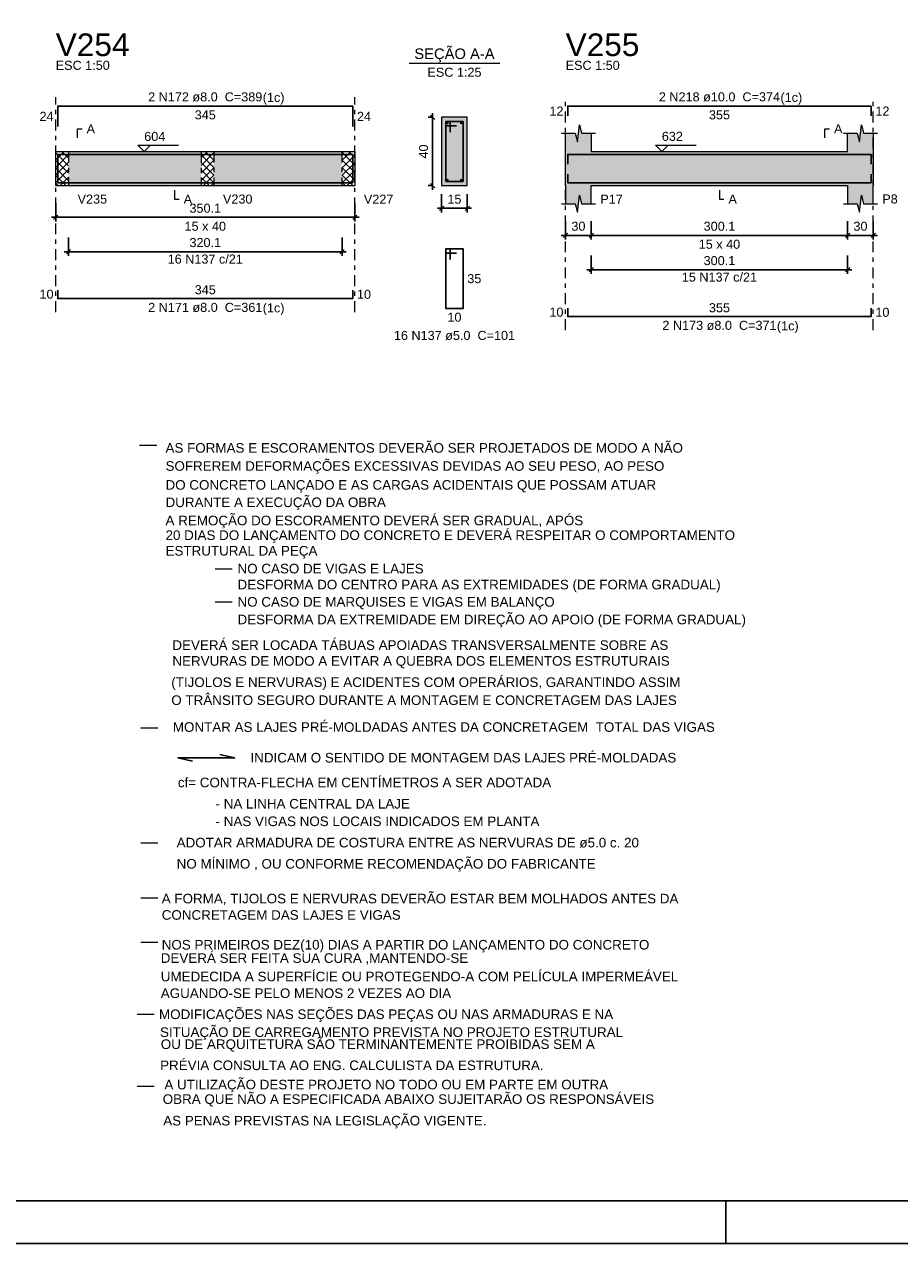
# Model space of a CAD drawing. Header units: millimetres. Extents: x 0 to 119, y 0 to 84.
# Tile 12 of 24: x 65 to 86, y 0 to 29. Entities that reach past the tile are written whole.
import ezdxf

# ---------------------------------------------------------------- set-up
doc = ezdxf.new("R2010")
doc.units = ezdxf.units.MM
doc.header["$MEASUREMENT"] = 0
doc.linetypes.add('DASHDOT', pattern=[2.54, 1.27, -0.635, 0, -0.635])
doc.linetypes.add('NULL', pattern=[0])
doc.layers.get('0').update_dxf_attribs({"lineweight": 18})
for name, color, linetype, lineweight in [('Descrição da armadura', 7, 'Continuous', 0), ('DT-Barras na forma', 2, 'Continuous', 30), ('DT-Barras no corte', 5, 'Continuous', 5), ('DT-Barras rebatidas', 2, 'Continuous', 30), ('DT-Cotas', 9, 'Continuous', 5), ('DT-Forma', 5, 'Continuous', 5), ('DT-Hachura forma vigas', 254, 'Continuous', 5), ('DT-Hachura intersecção vigas', 9, 'Continuous', 5), ('DT-Hachura seção vigas', 254, 'Continuous', 5), ('DT-Pontilhado', 9, 'DASHDOT', 5), ('DT-Textos', 7, 'Continuous', 5), ('DT-Título', 3, 'Continuous', 20), ('GERAL-1', 2, 'Continuous', 30), ('NOTAS', 7, 'Continuous', 5), ('Textos armaduras', 7, 'Continuous', 0)]:
    doc.layers.add(name, color=color, linetype=linetype, lineweight=lineweight)
doc.layers.add('SEDUC_MARF', color=1, linetype='Continuous')
doc.layers.add('SEDUC_MARGG', color=7, linetype='Continuous')
doc.styles.add('Arial', font='txt')
doc.dimstyles.new('UM_25.000000', dxfattribs={"dimtxt": 0.18, "dimasz": 0.1, "dimexe": 0.1, "dimexo": 0.2, "dimgap": 0, "dimtad": 1, "dimtih": 1, "dimtoh": 1, "dimdec": 1, "dimlfac": 25, "dimzin": 0, "dimdsep": 46, "dimtxsty": 'Standard', "dimcen": 0.09, "dimdle": 0.1, "dimadec": 1, "dimazin": 2, "dimtfac": 1, "dimtdec": 4, "dimtofl": 0, "dimtmove": 0, "dimatfit": 3, "dimfxl": 1, "dimtolj": 1, "dimarcsym": 0})
doc.dimstyles.new('UM_50.000000', dxfattribs={"dimtxt": 0.18, "dimasz": 0.1, "dimexe": 0.1, "dimexo": 0.2, "dimgap": 0, "dimtad": 1, "dimtih": 1, "dimtoh": 1, "dimdec": 1, "dimlfac": 50, "dimzin": 0, "dimdsep": 46, "dimtxsty": 'Standard', "dimcen": 0.09, "dimdle": 0.1, "dimadec": 1, "dimazin": 2, "dimtfac": 1, "dimtdec": 4, "dimtofl": 0, "dimtmove": 0, "dimatfit": 3, "dimfxl": 1, "dimtolj": 1, "dimarcsym": 0})

# ---------------------------------------------------------------- blocks, each defined once
blk = doc.blocks.new('_Oblique')
at = {"color": 0, "linetype": 'ByBlock', "lineweight": -2}
blk.add_line((-0.5, -0.5), (0.5, 0.5), dxfattribs=at)
blk = doc.blocks.new('*D131')
at = {"layer": 'Defpoints', "color": 0}
for p in [(66.211, 24.558), (73.213, 24.558), (73.213, 24.029)]:
    blk.add_point(p, dxfattribs=at)
at = {"layer": 'DT-Cotas', "color": 0, "lineweight": -2}
for p, q in [((66.211, 24.358), (66.211, 23.929)), ((73.213, 24.358), (73.213, 23.929)), ((66.111, 24.029), (73.313, 24.029))]:
    blk.add_line(p, q, dxfattribs=at)
at = {"layer": 'DT-Cotas', "color": 0, "lineweight": -2, "xscale": 0.1, "yscale": 0.1, "zscale": 0.1, "rotation": 180}
blk.add_blockref('_Oblique', (66.211, 24.029), dxfattribs=at)
at = {"layer": 'DT-Cotas', "color": 0, "lineweight": -2, "xscale": 0.1, "yscale": 0.1, "zscale": 0.1}
blk.add_blockref('_Oblique', (73.213, 24.029), dxfattribs=at)
at = {"layer": 'DT-Cotas', "color": 7, "insert": (69.712, 24.241), "char_height": 0.2118, "attachment_point": 5, "rotation": 0.0057, "style": 'Arial'}
blk.add_mtext('\\A1;350.1', dxfattribs=at)
blk = doc.blocks.new('*D132')
at = {"layer": 'Defpoints', "color": 0}
for p in [(75.033, 26.37), (75.245, 26.37), (75.245, 24.77)]:
    blk.add_point(p, dxfattribs=at)
at = {"layer": 'DT-Cotas', "color": 0, "lineweight": -2}
for p, q in [((75.045, 26.37), (74.933, 26.37)), ((75.033, 24.67), (75.033, 26.47)), ((75.045, 24.77), (74.933, 24.77))]:
    blk.add_line(p, q, dxfattribs=at)
at = {"layer": 'DT-Cotas', "color": 0, "lineweight": -2, "xscale": 0.1, "yscale": 0.1, "zscale": 0.1}
for p, rotation in [((75.033, 26.37), 90), ((75.033, 24.77), 270)]:
    blk.add_blockref('_Oblique', p, dxfattribs=dict(at, rotation=rotation))
at = {"layer": 'DT-Cotas', "color": 7, "insert": (74.822, 25.57), "char_height": 0.2118, "attachment_point": 5, "rotation": 90, "style": 'Arial'}
blk.add_mtext('\\A1;40', dxfattribs=at)
blk = doc.blocks.new('*D133')
at = {"layer": 'Defpoints', "color": 0}
for p in [(75.245, 24.77), (75.845, 24.77), (75.845, 24.241)]:
    blk.add_point(p, dxfattribs=at)
at = {"layer": 'DT-Cotas', "color": 0, "lineweight": -2}
for p, q in [((75.245, 24.57), (75.245, 24.141)), ((75.845, 24.57), (75.845, 24.141)), ((75.145, 24.241), (75.945, 24.241))]:
    blk.add_line(p, q, dxfattribs=at)
at = {"layer": 'DT-Cotas', "color": 0, "lineweight": -2, "xscale": 0.1, "yscale": 0.1, "zscale": 0.1, "rotation": 180}
blk.add_blockref('_Oblique', (75.245, 24.241), dxfattribs=at)
at = {"layer": 'DT-Cotas', "color": 0, "lineweight": -2, "xscale": 0.1, "yscale": 0.1, "zscale": 0.1}
blk.add_blockref('_Oblique', (75.845, 24.241), dxfattribs=at)
at = {"layer": 'DT-Cotas', "color": 7, "insert": (75.545, 24.452), "char_height": 0.2118, "attachment_point": 5, "rotation": 0.0057, "style": 'Arial'}
blk.add_mtext('\\A1;15', dxfattribs=at)
blk = doc.blocks.new('*D134')
at = {"layer": 'Defpoints', "color": 0}
for p in [(66.511, 23.753), (72.913, 23.753), (72.913, 23.224)]:
    blk.add_point(p, dxfattribs=at)
at = {"layer": 'DT-Cotas', "color": 0, "lineweight": -2}
for p, q in [((66.511, 23.553), (66.511, 23.124)), ((72.913, 23.553), (72.913, 23.124)), ((66.411, 23.224), (73.013, 23.224))]:
    blk.add_line(p, q, dxfattribs=at)
at = {"layer": 'DT-Cotas', "color": 0, "lineweight": -2, "xscale": 0.1, "yscale": 0.1, "zscale": 0.1, "rotation": 180}
blk.add_blockref('_Oblique', (66.511, 23.224), dxfattribs=at)
at = {"layer": 'DT-Cotas', "color": 0, "lineweight": -2, "xscale": 0.1, "yscale": 0.1, "zscale": 0.1}
blk.add_blockref('_Oblique', (72.913, 23.224), dxfattribs=at)
at = {"layer": 'DT-Cotas', "color": 7, "insert": (69.712, 23.436), "char_height": 0.2118, "attachment_point": 5, "rotation": 0.0057, "style": 'Arial'}
blk.add_mtext('\\A1;320.1', dxfattribs=at)
blk = doc.blocks.new('*D135')
at = {"layer": 'Defpoints', "color": 0}
for p in [(78.147, 24.137), (78.747, 24.137), (78.747, 23.607)]:
    blk.add_point(p, dxfattribs=at)
at = {"layer": 'DT-Cotas', "color": 0, "lineweight": -2}
for p, q in [((78.147, 23.937), (78.147, 23.507)), ((78.747, 23.937), (78.747, 23.507)), ((78.047, 23.607), (78.847, 23.607))]:
    blk.add_line(p, q, dxfattribs=at)
at = {"layer": 'DT-Cotas', "color": 0, "lineweight": -2, "xscale": 0.1, "yscale": 0.1, "zscale": 0.1, "rotation": 180}
blk.add_blockref('_Oblique', (78.147, 23.607), dxfattribs=at)
at = {"layer": 'DT-Cotas', "color": 0, "lineweight": -2, "xscale": 0.1, "yscale": 0.1, "zscale": 0.1}
blk.add_blockref('_Oblique', (78.747, 23.607), dxfattribs=at)
at = {"layer": 'DT-Cotas', "color": 7, "insert": (78.447, 23.819), "char_height": 0.2118, "attachment_point": 5, "rotation": 0.0057, "style": 'Arial'}
blk.add_mtext('\\A1;30', dxfattribs=at)
blk = doc.blocks.new('*D136')
at = {"layer": 'Defpoints', "color": 0}
for p in [(78.747, 24.137), (84.749, 24.137), (84.749, 23.607)]:
    blk.add_point(p, dxfattribs=at)
at = {"layer": 'DT-Cotas', "color": 0, "lineweight": -2}
for p, q in [((78.747, 23.937), (78.747, 23.507)), ((84.749, 23.937), (84.749, 23.507)), ((78.647, 23.607), (84.849, 23.607))]:
    blk.add_line(p, q, dxfattribs=at)
at = {"layer": 'DT-Cotas', "color": 0, "lineweight": -2, "xscale": 0.1, "yscale": 0.1, "zscale": 0.1, "rotation": 180}
blk.add_blockref('_Oblique', (78.747, 23.607), dxfattribs=at)
at = {"layer": 'DT-Cotas', "color": 0, "lineweight": -2, "xscale": 0.1, "yscale": 0.1, "zscale": 0.1}
blk.add_blockref('_Oblique', (84.749, 23.607), dxfattribs=at)
at = {"layer": 'DT-Cotas', "color": 7, "insert": (81.748, 23.819), "char_height": 0.2118, "attachment_point": 5, "rotation": 0.0057, "style": 'Arial'}
blk.add_mtext('\\A1;300.1', dxfattribs=at)
blk = doc.blocks.new('*D137')
at = {"layer": 'Defpoints', "color": 0}
for p in [(84.749, 24.137), (85.349, 24.137), (85.349, 23.607)]:
    blk.add_point(p, dxfattribs=at)
at = {"layer": 'DT-Cotas', "color": 0, "lineweight": -2}
for p, q in [((84.749, 23.937), (84.749, 23.507)), ((85.349, 23.937), (85.349, 23.507)), ((84.649, 23.607), (85.449, 23.607))]:
    blk.add_line(p, q, dxfattribs=at)
at = {"layer": 'DT-Cotas', "color": 0, "lineweight": -2, "xscale": 0.1, "yscale": 0.1, "zscale": 0.1, "rotation": 180}
blk.add_blockref('_Oblique', (84.749, 23.607), dxfattribs=at)
at = {"layer": 'DT-Cotas', "color": 0, "lineweight": -2, "xscale": 0.1, "yscale": 0.1, "zscale": 0.1}
blk.add_blockref('_Oblique', (85.349, 23.607), dxfattribs=at)
at = {"layer": 'DT-Cotas', "color": 7, "insert": (85.049, 23.819), "char_height": 0.2118, "attachment_point": 5, "style": 'Arial'}
blk.add_mtext('\\A1;30', dxfattribs=at)
blk = doc.blocks.new('*D140')
at = {"layer": 'Defpoints', "color": 0}
for p in [(78.747, 23.332), (84.749, 23.332), (84.749, 22.802)]:
    blk.add_point(p, dxfattribs=at)
at = {"layer": 'DT-Cotas', "color": 0, "lineweight": -2}
for p, q in [((78.747, 23.132), (78.747, 22.702)), ((84.749, 23.132), (84.749, 22.702)), ((78.647, 22.802), (84.849, 22.802))]:
    blk.add_line(p, q, dxfattribs=at)
at = {"layer": 'DT-Cotas', "color": 0, "lineweight": -2, "xscale": 0.1, "yscale": 0.1, "zscale": 0.1, "rotation": 180}
blk.add_blockref('_Oblique', (78.747, 22.802), dxfattribs=at)
at = {"layer": 'DT-Cotas', "color": 0, "lineweight": -2, "xscale": 0.1, "yscale": 0.1, "zscale": 0.1}
blk.add_blockref('_Oblique', (84.749, 22.802), dxfattribs=at)
at = {"layer": 'DT-Cotas', "color": 7, "insert": (81.748, 23.014), "char_height": 0.2118, "attachment_point": 5, "rotation": 0.0057, "style": 'Arial'}
blk.add_mtext('\\A1;300.1', dxfattribs=at)

msp = doc.modelspace()

# ---------------------------------------------------------------- hatches: boundary and pattern name
at = {"layer": 'DT-Hachura forma vigas', "linetype": 'Continuous'}
for points in [[(85.3487, 24.3484), (85.3487, 24.772), (85.3487, 25.572), (85.3487, 25.9956), (85.1237, 25.9956), (85.0737, 26.1956), (85.0237, 25.7956), (84.9737, 25.9956), (84.7487, 25.9956), (84.7487, 25.572), (78.7473, 25.572), (78.7473, 25.9956), (78.5223, 25.9956), (78.4723, 26.1956), (78.4223, 25.7956), (78.3723, 25.9956), (78.1473, 25.9956), (78.1473, 25.572), (78.1473, 24.772), (78.1473, 24.3484), (78.3723, 24.3484), (78.4223, 24.1484), (78.4723, 24.5484), (78.5223, 24.3484), (78.7473, 24.3484), (78.7473, 24.772), (84.7487, 24.772), (84.7487, 24.3484), (84.9737, 24.3484), (85.0237, 24.1484), (85.0737, 24.5484), (85.1237, 24.3484), (85.3487, 24.3484)], [(66.5105, 24.77), (69.6139, 24.77), (69.6139, 25.57), (66.5105, 25.57), (66.5105, 24.77)], [(69.9139, 24.77), (72.9127, 24.77), (72.9127, 25.57), (69.9139, 25.57), (69.9139, 24.77)]]:
    msp.add_hatch(color=254, dxfattribs=at).paths.add_polyline_path(points)
at = {"layer": 'DT-Hachura intersecção vigas', "linetype": 'Continuous'}
h = msp.add_hatch(dxfattribs=at)
h.set_pattern_fill('ANSI37', color=9, style=0)
h.paths.add_polyline_path([(66.2105, 24.77), (66.5105, 24.77), (66.5105, 25.57), (66.2105, 25.57), (66.2105, 24.77)])
h = msp.add_hatch(dxfattribs=at)
h.set_pattern_fill('ANSI37', color=9, style=0)
h.paths.add_polyline_path([(69.6139, 24.77), (69.9139, 24.77), (69.9139, 25.57), (69.6139, 25.57), (69.6139, 24.77)])
h = msp.add_hatch(dxfattribs=at)
h.set_pattern_fill('ANSI37', color=9, style=0)
h.paths.add_polyline_path([(72.9127, 24.77), (73.2127, 24.77), (73.2127, 25.57), (72.9127, 25.57), (72.9127, 24.77)])
at = {"layer": 'DT-Hachura seção vigas', "linetype": 'Continuous'}
msp.add_hatch(color=254, dxfattribs=at).paths.add_polyline_path([(75.2453, 24.77), (75.2453, 24.77), (75.8453, 24.77), (75.8453, 26.37), (75.2453, 26.37), (75.2453, 24.77)])

# ---------------------------------------------------------------- linework, layer by layer
at = {"layer": 'DT-Barras na forma'}
for p, q in [((75.4453, 26.27), (75.3453, 26.27)), ((75.3453, 26.27), (75.3453, 24.87)), ((75.7453, 26.27), (75.3453, 26.27)), ((75.3453, 26.27), (75.3453, 26.17)), ((75.4453, 26.02), (75.4453, 26.27)), ((75.7453, 24.87), (75.7453, 26.27)), ((75.3453, 26.17), (75.5953, 26.17)), ((75.3453, 24.87), (75.7453, 24.87))]:
    msp.add_line(p, q, dxfattribs=at)
for points in [[(66.2605, 25.0242), (66.2605, 25.502), (73.1627, 25.502), (73.1627, 25.0242)], [(78.1973, 25.272), (78.1973, 25.502), (85.2987, 25.502), (85.2987, 25.272)], [(66.2605, 25.038), (66.2605, 24.838), (73.1627, 24.838), (73.1627, 25.038)], [(78.1973, 25.04), (78.1973, 24.84), (85.2987, 24.84), (85.2987, 25.04)]]:
    msp.add_lwpolyline(points, dxfattribs=at)
at = {"layer": 'DT-Barras no corte'}
for centre in [(75.3813, 26.234), (75.7093, 26.234), (75.3813, 24.906), (75.7093, 24.906)]:
    msp.add_circle(centre, 0.016, dxfattribs=at)
at = {"layer": 'DT-Barras rebatidas'}
for points in [[(66.2605, 26.1538), (66.2605, 26.6316), (73.1627, 26.6316), (73.1627, 26.1538)], [(78.1973, 26.4016), (78.1973, 26.6316), (85.2987, 26.6316), (85.2987, 26.4016)], [(75.4453, 23.0433), (75.4453, 23.2933), (75.3453, 23.2933), (75.3453, 21.8933), (75.7453, 21.8933), (75.7453, 23.2933), (75.3453, 23.2933), (75.3453, 23.1933), (75.5953, 23.1933)], [(66.2605, 22.327), (66.2605, 22.127), (73.1627, 22.127), (73.1627, 22.327)], [(78.1973, 21.9054), (78.1973, 21.7054), (85.2987, 21.7054), (85.2987, 21.9054)]]:
    msp.add_lwpolyline(points, dxfattribs=at)
at = {"layer": 'DT-Forma'}
for p, q in [((75.8453, 26.37), (75.2453, 26.37)), ((75.2453, 26.37), (75.2453, 24.77)), ((75.8453, 24.77), (75.8453, 26.37)), ((78.0473, 25.9956), (78.3723, 25.9956)), ((78.1473, 25.572), (78.1473, 25.9956)), ((78.3723, 25.9956), (78.4223, 25.7956)), ((78.4223, 25.7956), (78.4723, 26.1956)), ((78.4723, 26.1956), (78.5223, 25.9956)), ((78.5223, 25.9956), (78.8473, 25.9956)), ((78.7473, 25.9956), (78.7473, 25.572)), ((84.6487, 25.9956), (84.9737, 25.9956)), ((84.7487, 25.572), (84.7487, 25.9956)), ((84.9737, 25.9956), (85.0237, 25.7956)), ((85.0237, 25.7956), (85.0737, 26.1956)), ((85.0737, 26.1956), (85.1237, 25.9956)), ((85.1237, 25.9956), (85.4487, 25.9956)), ((85.3487, 25.9956), (85.3487, 25.572)), ((66.2105, 25.57), (66.5105, 25.57)), ((66.5105, 25.57), (69.6139, 25.57)), ((69.6139, 25.57), (69.9139, 25.57)), ((69.9139, 25.57), (72.9127, 25.57)), ((72.9127, 25.57), (73.2127, 25.57)), ((78.7473, 25.572), (84.7487, 25.572)), ((66.2105, 24.77), (66.5105, 24.77)), ((66.5105, 24.77), (69.6139, 24.77)), ((69.6139, 24.77), (69.9139, 24.77)), ((69.9139, 24.77), (72.9127, 24.77)), ((72.9127, 24.77), (73.2127, 24.77)), ((75.2453, 24.77), (75.8453, 24.77)), ((78.1473, 24.772), (78.1473, 24.3484)), ((78.7473, 24.3484), (78.7473, 24.772)), ((78.7473, 24.772), (84.7487, 24.772)), ((84.7487, 24.772), (84.7487, 24.3484)), ((85.3487, 24.3484), (85.3487, 24.772)), ((78.0473, 24.3484), (78.3723, 24.3484)), ((78.3723, 24.3484), (78.4223, 24.1484)), ((78.4223, 24.1484), (78.4723, 24.5484)), ((78.4723, 24.5484), (78.5223, 24.3484)), ((78.5223, 24.3484), (78.8473, 24.3484)), ((84.6487, 24.3484), (84.9737, 24.3484)), ((84.9737, 24.3484), (85.0237, 24.1484)), ((85.0237, 24.1484), (85.0737, 24.5484)), ((85.0737, 24.5484), (85.1237, 24.3484)), ((85.1237, 24.3484), (85.4487, 24.3484))]:
    msp.add_line(p, q, dxfattribs=at)
at = {"layer": 'DT-Forma', "linetype": 'Continuous'}
for p, q in [((66.2105, 24.77), (66.2105, 25.57)), ((73.2127, 25.57), (73.2127, 24.77)), ((78.1473, 24.772), (78.1473, 25.572)), ((85.3487, 25.572), (85.3487, 24.772))]:
    msp.add_line(p, q, dxfattribs=at)
at = {"layer": 'DT-Pontilhado', "ltscale": 0.2}
for p, q in [((66.2105, 21.8093), (66.2105, 26.8434)), ((73.2127, 21.8093), (73.2127, 26.8434)), ((78.1473, 21.3877), (78.1473, 26.8434)), ((85.3487, 21.3877), (85.3487, 26.8434)), ((66.5105, 25.57), (66.5105, 24.77)), ((69.6139, 25.57), (69.6139, 24.77)), ((69.9139, 25.57), (69.9139, 24.77)), ((72.9127, 25.57), (72.9127, 24.77))]:
    msp.add_line(p, q, dxfattribs=at)
at = {"layer": 'DT-Textos'}
msp.add_line((74.4863, 27.6349), (76.6043, 27.6349), dxfattribs=at)
for points in [[(66.7223, 25.8877), (66.7223, 26.0995), (66.8282, 26.0995)], [(84.2192, 25.8897), (84.2192, 26.1015), (84.3251, 26.1015)], [(68.4312, 25.7183), (68.2829, 25.57), (68.1347, 25.7183), (69.0878, 25.7183)], [(80.5477, 25.7203), (80.3995, 25.572), (80.2512, 25.7203), (81.2043, 25.7203)], [(68.9933, 24.6641), (68.9933, 24.4523), (69.0992, 24.4523)], [(81.748, 24.6661), (81.748, 24.4543), (81.8539, 24.4543)]]:
    msp.add_lwpolyline(points, dxfattribs=at)
at = {"layer": 'GERAL-1'}
msp.add_lwpolyline([(69.4139, 11.2934), (69.0699, 11.3734), (70.3979, 11.3734), (70.0539, 11.4534)], dxfattribs=at)
at = {"layer": 'NOTAS', "color": 4}
for p, q in [((68.1756, 18.6967), (68.5759, 18.6967)), ((69.9417, 15.799), (70.3421, 15.799)), ((69.9417, 15.029), (70.3421, 15.029)), ((68.2024, 12.0758), (68.6028, 12.0758)), ((68.2024, 9.3797), (68.6028, 9.3797)), ((68.2024, 8.0945), (68.6028, 8.0945)), ((68.2024, 7.061), (68.6028, 7.061)), ((68.1182, 5.3712), (68.5186, 5.3712)), ((68.1182, 3.6864), (68.5186, 3.6864))]:
    msp.add_line(p, q, dxfattribs=at)
at = {"layer": 'SEDUC_MARF'}
msp.add_line((81.9015, 1), (81.9015, 0), dxfattribs=at)
msp.add_lwpolyline([(118.9, 84.1), (0, 84.1), (0, 0), (118.9, 0)], close=True, dxfattribs=at)
at = {"layer": 'SEDUC_MARGG'}
msp.add_lwpolyline([(2.5, 1), (117.9, 1), (117.9, 83.1), (2.5, 83.1), (2.5, 1)], dxfattribs=at)

# ---------------------------------------------------------------- texts
at = {"layer": 'Descrição da armadura', "linetype": 'NULL', "char_height": 0.2118, "attachment_point": 8, "line_spacing_factor": 0.9, "style": 'Arial'}
for s, insert, width in [('2 N172 ø8.0  C=389', (69.7117, 26.7379), 5.239541), ('2 N218 ø10.0  C=374', (81.7485, 26.7379), 5.562109), ('16 N137 c/21', (69.7116, 22.9422), 3.450264), ('15 N137 c/21', (81.748, 22.5206), 3.450264), ('2 N171 ø8.0  C=361', (69.7117, 21.8089), 5.239541), ('16 N137 ø5.0  C=101', (75.5457, 21.1519), 5.562109), ('2 N173 ø8.0  C=371', (81.7485, 21.3879), 5.239541)]:
    msp.add_mtext(s, dxfattribs=dict(at, insert=insert, width=width))
at = {"layer": 'DT-Textos', "linetype": 'NULL', "line_spacing_factor": 0.798, "style": 'Arial'}
for s, insert, char_height, width, attachment_point in [('SEÇÃO A-A', (75.5457, 27.659), 0.2471, 3.812061, 8), ('ESC 1:50', (66.2107, 27.4789), 0.2118, 2.482559, 7), ('ESC 1:50', (78.1475, 27.4789), 0.2118, 2.482559, 7), ('ESC 1:25', (75.5457, 27.3169), 0.2118, 2.482559, 8), ('(1c)', (71.0567, 26.668), 0.2118, 0.998857, 7), ('(1c)', (83.1765, 26.668), 0.2118, 0.998857, 7), ('A', (66.9337, 25.9939), 0.2118, 0.386855, 7), ('A', (84.4315, 25.9959), 0.2118, 0.386855, 7), ('604', (68.2827, 25.8139), 0.2118, 0.967705, 7), ('632', (80.3995, 25.8159), 0.2118, 0.967705, 7), ('V235', (66.7227, 24.3469), 0.2118, 1.354561, 7), ('A', (69.2047, 24.3469), 0.2118, 0.386855, 7), ('V230', (70.1257, 24.3469), 0.2118, 1.354561, 7), ('V227', (73.4247, 24.3469), 0.2118, 1.354561, 7), ('P17', (78.9595, 24.3489), 0.2118, 1.031992, 7), ('A', (81.9595, 24.3489), 0.2118, 0.386855, 7), ('P8', (85.5605, 24.3489), 0.2118, 0.709424, 7), ('15 x 40', (69.7117, 23.7109), 0.2118, 1.902559, 8), ('15 x 40', (81.7485, 23.2899), 0.2118, 1.902559, 8), ('(1c)', (71.0567, 21.739), 0.2118, 0.998857, 7), ('(1c)', (83.0935, 21.318), 0.2118, 0.998857, 7)]:
    msp.add_mtext(s, dxfattribs=dict(at, insert=insert, char_height=char_height, width=width, attachment_point=attachment_point))
at = {"layer": 'DT-Título', "linetype": 'NULL', "char_height": 0.5295, "width": 3.456465, "attachment_point": 7, "line_spacing_factor": 0.798, "style": 'Arial'}
for s, insert in [('V254', (66.2107, 27.7968)), ('V255', (78.1475, 27.7968))]:
    msp.add_mtext(s, dxfattribs=dict(at, insert=insert))
at = {"layer": 'NOTAS', "linetype": 'NULL', "char_height": 0.224551, "line_spacing_factor": 0.9, "style": 'Arial'}
for s, insert, width, attachment_point in [('AS FORMAS E ESCORAMENTOS DEVERÃO SER PROJETADOS DE MODO A NÃO ', (68.7815, 18.5143), 33.413171, 7), ('SOFREREM DEFORMAÇÕES EXCESSIVAS DEVIDAS AO SEU PESO, AO PESO ', (68.7815, 18.0252), 32.335326, 7), ('DO CONCRETO LANÇADO E AS CARGAS ACIDENTAIS QUE POSSAM ATUAR', (68.7815, 17.5822), 31.796404, 7), ('DURANTE A EXECUÇÃO DA OBRA', (68.7815, 17.1752), 14.011975, 7), ('A REMOÇÃO DO ESCORAMENTO DEVERÁ SER GRADUAL, APÓS ', (68.7815, 16.7492), 26.946105, 7), ('20 DIAS DO LANÇAMENTO DO CONCRETO E DEVERÁ RESPEITAR O COMPORTAMENTO', (68.7815, 16.4052), 36.646703, 7), ('ESTRUTURAL DA PEÇA ', (68.7815, 16.0402), 10.23952, 7), ('NO CASO DE VIGAS E LAJES ', (70.4665, 15.6883), 13.473053, 7), ('DESFORMA DO CENTRO PARA AS EXTREMIDADES (DE FORMA GRADUAL)', (70.4665, 15.2502), 31.257482, 7), ('NO CASO DE MARQUISES E VIGAS EM BALANÇO', (70.4665, 14.8442), 21.017962, 7), ('DESFORMA DA EXTREMIDADE EM DIREÇÃO AO APOIO (DE FORMA GRADUAL)', (70.4665, 14.4312), 32.335326, 7), ('DEVERÁ SER LOCADA TÁBUAS APOIADAS TRANSVERSALMENTE SOBRE AS ', (68.9425, 13.8973), 32.335326, 7), ('NERVURAS DE MODO A EVITAR A QUEBRA DOS ELEMENTOS ESTRUTURAIS', (68.9425, 13.4683), 32.335326, 7), ('(TIJOLOS E NERVURAS) E ACIDENTES COM OPERÁRIOS, GARANTINDO ASSIM ', (68.9165, 12.9642), 35.029937, 7), ('O TRÂNSITO SEGURO DURANTE A MONTAGEM E CONCRETAGEM DAS LAJES', (68.9165, 12.6083), 32.335326, 7), ('MONTAR AS LAJES PRÉ-MOLDADAS ANTES DA CONCRETAGEM  TOTAL DAS VIGAS', (68.9525, 11.9793), 35.568859, 7), ('INDICAM O SENTIDO DE MONTAGEM DAS LAJES PRÉ-MOLDADAS', (70.7695, 11.2613), 28.023949, 7), ('cf= CONTRA-FLECHA EM CENTÍMETROS A SER ADOTADA', (69.0695, 10.6813), 24.790417, 7), ('- NA LINHA CENTRAL DA LAJE', (69.9525, 10.1833), 14.011975, 7), ('- NAS VIGAS NOS LOCAIS INDICADOS EM PLANTA', (69.9525, 9.7723), 22.634728, 7), ('ADOTAR ARMADURA DE COSTURA ENTRE AS NERVURAS DE ø5.0 c. 20 ', (69.0415, 9.2703), 31.796404, 7), ('NO MÍNIMO , OU CONFORME RECOMENDAÇÃO DO FABRICANTE ', (69.0415, 8.7112), 27.485027, 7), ('A FORMA, TIJOLOS E NERVURAS DEVERÃO ESTAR BEM MOLHADOS ANTES DA ', (68.6925, 7.9243), 34.491015, 7), ('CONCRETAGEM DAS LAJES E VIGAS', (68.6925, 7.5793), 15.628741, 7), ('NOS PRIMEIROS DEZ(10) DIAS A PARTIR DO LANÇAMENTO DO CONCRETO ', (68.6925, 6.8162), 33.413171, 7), ('DEVERÁ SER FEITA SUA CURA ,MANTENDO-SE', (68.6705, 6.5313), 20.47904, 7), ('UMEDECIDA A SUPERFÍCIE OU PROTEGENDO-A COM PELÍCULA IMPERMEÁVEL', (68.6705, 6.1383), 33.413171, 7), ('AGUANDO-SE PELO MENOS 2 VEZES AO DIA', (68.6705, 5.7473), 19.401196, 7), ('MODIFICAÇÕES NAS SEÇÕES DAS PEÇAS OU NAS ARMADURAS E NA', (79.2605, 5.1882), 29.640716, 9), ('OU DE ARQUITETURA SÃO TERMINANTEMENTE PROIBIDAS SEM A', (78.8305, 4.4953), 28.562872, 9), ('SITUAÇÃO DE CARREGAMENTO PREVISTA NO PROJETO ESTRUTURAL', (79.4925, 4.7692), 29.640716, 9), ('PRÉVIA CONSULTA AO ENG. CALCULISTA DA ESTRUTURA.', (77.6311, 4.0593), 26.407183, 9), ('A UTILIZAÇÃO DESTE PROJETO NO TODO OU EM PARTE EM OUTRA', (79.1425, 3.5422), 29.640716, 9), ('OBRA QUE NÃO A ESPECIFICADA ABAIXO SUJEITARÃO OS RESPONSÁVEIS', (80.2195, 3.2093), 32.874248, 9), ('AS PENAS PREVISTAS NA LEGISLAÇÃO VIGENTE.                 ', (76.2931, 2.6972), 31.257482, 9)]:
    msp.add_mtext(s, dxfattribs=dict(at, insert=insert, width=width, attachment_point=attachment_point))
at = {"layer": 'Textos armaduras', "linetype": 'NULL', "char_height": 0.2118, "line_spacing_factor": 0.9, "style": 'Arial'}
for s, insert, width, attachment_point in [('24', (66.1605, 26.2868), 1.045137, 9), ('12', (78.0973, 26.4107), 1.045137, 9), ('12', (85.3987, 26.6225), 1.045137, 1), ('345', (69.7116, 26.5343), 1.367705, 2), ('24', (73.2627, 26.4986), 1.045137, 1), ('355', (81.748, 26.5343), 1.367705, 2), ('35', (75.8453, 22.6992), 1.045137, 1), ('10', (66.1605, 22.1211), 1.045137, 9), ('345', (69.7116, 22.2243), 1.367705, 8), ('10', (73.2627, 22.3329), 1.045137, 1), ('10', (78.0973, 21.6995), 1.045137, 9), ('355', (81.748, 21.8027), 1.367705, 8), ('10', (75.5453, 21.796), 1.045137, 2), ('10', (85.3987, 21.9113), 1.045137, 1)]:
    msp.add_mtext(s, dxfattribs=dict(at, insert=insert, width=width, attachment_point=attachment_point))

# ---------------------------------------------------------------- dimensions: what is measured, and where the dimension line sits
at = {"layer": 'DT-Cotas'}
dim = msp.add_linear_dim(base=(75.0335, 26.37), p1=(75.2453, 24.77), p2=(75.2453, 26.37), angle=90, dimstyle='UM_25.000000', override={"dimtxt": 0.2118, "dimasz": 0.1, "dimexe": 0.1, "dimexo": 0.2, "dimtad": 1, "dimtih": 0, "dimtoh": 0, "dimdec": 1, "dimlfac": 25, "dimzin": 8, "dimtxsty": 'Arial', "dimblk": 'Oblique', "dimblk1": 'Oblique', "dimblk2": 'Oblique', "dimsah": 1, "dimdle": 0.1, "dimse1": 0, "dimse2": 0, "dimclrt": 7, "dimadec": 1, "dimazin": 3, "dimtmove": 2, "dimldrblk": 'Oblique'}, dxfattribs=at)
dim.commit()
dim.dimension.update_dxf_attribs({"geometry": '*D132', "text_midpoint": (74.8217, 25.57), "dimtype": 160, "text_rotation": 90})
for base, p1, p2, dimstyle, override, picture, middle in [((73.2127, 24.0287), (66.2105, 24.5582), (73.2127, 24.5582), 'UM_50.000000', {"dimtxt": 0.2118, "dimasz": 0.1, "dimexe": 0.1, "dimexo": 0.2, "dimtad": 1, "dimtih": 0, "dimtoh": 0, "dimdec": 1, "dimlfac": 50, "dimzin": 8, "dimtxsty": 'Arial', "dimblk": 'Oblique', "dimblk1": 'Oblique', "dimblk2": 'Oblique', "dimsah": 1, "dimdle": 0.1, "dimse1": 0, "dimse2": 0, "dimclrt": 7, "dimadec": 1, "dimazin": 3, "dimtmove": 2, "dimldrblk": 'Oblique'}, '*D131', (69.7116, 24.2405)), ((75.8453, 24.2405), (75.2453, 24.77), (75.8453, 24.77), 'UM_25.000000', {"dimtxt": 0.2118, "dimasz": 0.1, "dimexe": 0.1, "dimexo": 0.2, "dimtad": 1, "dimtih": 0, "dimtoh": 0, "dimdec": 1, "dimlfac": 25, "dimzin": 8, "dimtxsty": 'Arial', "dimblk": 'Oblique', "dimblk1": 'Oblique', "dimblk2": 'Oblique', "dimsah": 1, "dimdle": 0.1, "dimse1": 0, "dimse2": 0, "dimclrt": 7, "dimadec": 1, "dimazin": 3, "dimtmove": 2, "dimldrblk": 'Oblique'}, '*D133', (75.5453, 24.4523)), ((78.7473, 23.6071), (78.1473, 24.1366), (78.7473, 24.1366), 'UM_50.000000', {"dimtxt": 0.2118, "dimasz": 0.1, "dimexe": 0.1, "dimexo": 0.2, "dimtad": 1, "dimtih": 0, "dimtoh": 0, "dimdec": 1, "dimlfac": 50, "dimzin": 8, "dimtxsty": 'Arial', "dimblk": 'Oblique', "dimblk1": 'Oblique', "dimblk2": 'Oblique', "dimsah": 1, "dimdle": 0.1, "dimse1": 0, "dimse2": 0, "dimclrt": 7, "dimadec": 1, "dimazin": 3, "dimtmove": 2, "dimldrblk": 'Oblique'}, '*D135', (78.4473, 23.8189)), ((84.7487, 23.6071), (78.7473, 24.1366), (84.7487, 24.1366), 'UM_50.000000', {"dimtxt": 0.2118, "dimasz": 0.1, "dimexe": 0.1, "dimexo": 0.2, "dimtad": 1, "dimtih": 0, "dimtoh": 0, "dimdec": 1, "dimlfac": 50, "dimzin": 8, "dimtxsty": 'Arial', "dimblk": 'Oblique', "dimblk1": 'Oblique', "dimblk2": 'Oblique', "dimsah": 1, "dimdle": 0.1, "dimse1": 0, "dimse2": 0, "dimclrt": 7, "dimadec": 1, "dimazin": 3, "dimtmove": 2, "dimldrblk": 'Oblique'}, '*D136', (81.748, 23.8189)), ((72.9127, 23.2239), (66.5105, 23.7534), (72.9127, 23.7534), 'UM_50.000000', {"dimtxt": 0.2118, "dimasz": 0.1, "dimexe": 0.1, "dimexo": 0.2, "dimtad": 1, "dimtih": 0, "dimtoh": 0, "dimdec": 1, "dimlfac": 50, "dimzin": 8, "dimtxsty": 'Arial', "dimblk": 'Oblique', "dimblk1": 'Oblique', "dimblk2": 'Oblique', "dimsah": 1, "dimdle": 0.1, "dimse1": 0, "dimse2": 0, "dimclrt": 7, "dimadec": 1, "dimazin": 3, "dimtmove": 2, "dimldrblk": 'Oblique'}, '*D134', (69.7116, 23.4357)), ((84.7487, 22.8023), (78.7473, 23.3318), (84.7487, 23.3318), 'UM_50.000000', {"dimtxt": 0.2118, "dimasz": 0.1, "dimexe": 0.1, "dimexo": 0.2, "dimtad": 1, "dimtih": 0, "dimtoh": 0, "dimdec": 1, "dimlfac": 50, "dimzin": 8, "dimtxsty": 'Arial', "dimblk": 'Oblique', "dimblk1": 'Oblique', "dimblk2": 'Oblique', "dimsah": 1, "dimdle": 0.1, "dimse1": 0, "dimse2": 0, "dimclrt": 7, "dimadec": 1, "dimazin": 3, "dimtmove": 2, "dimldrblk": 'Oblique'}, '*D140', (81.748, 23.0141))]:
    dim = msp.add_linear_dim(base=base, p1=p1, p2=p2, dimstyle=dimstyle, override=override, dxfattribs=at)
    dim.commit()
    dim.dimension.update_dxf_attribs({"geometry": picture, "text_midpoint": middle, "dimtype": 160, "text_rotation": 0.00573})
dim = msp.add_linear_dim(base=(85.3487, 23.6071), p1=(84.7487, 24.1366), p2=(85.3487, 24.1366), dimstyle='UM_50.000000', override={"dimtxt": 0.2118, "dimasz": 0.1, "dimexe": 0.1, "dimexo": 0.2, "dimtad": 1, "dimtih": 0, "dimtoh": 0, "dimdec": 1, "dimlfac": 50, "dimzin": 8, "dimtxsty": 'Arial', "dimblk": 'Oblique', "dimblk1": 'Oblique', "dimblk2": 'Oblique', "dimsah": 1, "dimdle": 0.1, "dimse1": 0, "dimse2": 0, "dimclrt": 7, "dimadec": 1, "dimazin": 3, "dimtmove": 2, "dimldrblk": 'Oblique'}, dxfattribs=at)
dim.commit()
dim.dimension.update_dxf_attribs({"geometry": '*D137', "text_midpoint": (85.0487, 23.8189), "dimtype": 160})

doc.saveas('drawing.dxf')
